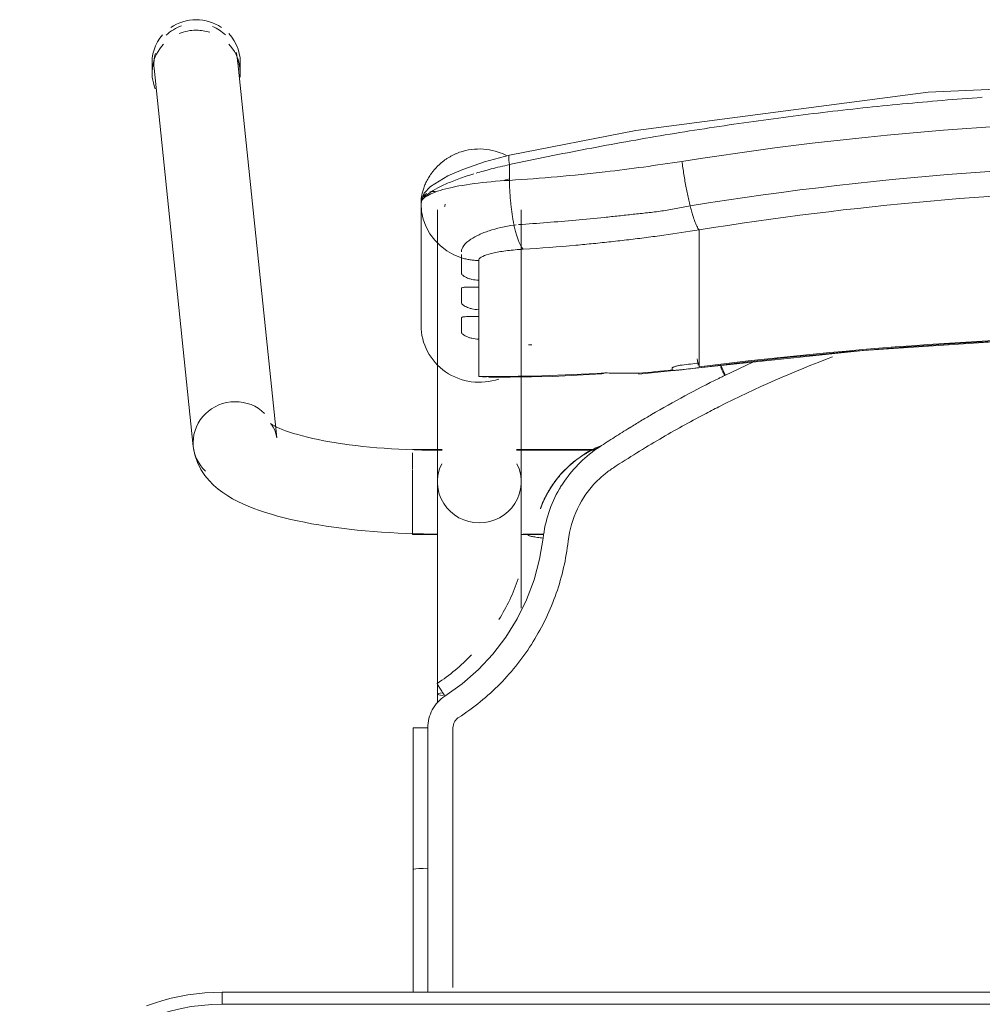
# Model space of a CAD drawing. Header units: metres. Extents: x 3 to 42.2, y -72.9 to -48.7.
# Tile 51 of 189: x 37.376 to 37.613, y -60.584 to -60.341. Entities that reach past the tile are written whole.
import ezdxf

# ---------------------------------------------------------------- set-up
doc = ezdxf.new("R2010")
doc.units = ezdxf.units.M
doc.layers.add('I-FURN', color=7, linetype='Continuous', lineweight=18)

# ---------------------------------------------------------------- blocks, each defined once
blk = doc.blocks.new('ConjuntoParaAlunoTamanho6 - CJA06_ConjuntoParaAlunoTamanho6-V41-1PAV')
at = {"layer": 'I-FURN', "color": 253, "true_color": 0xaaaaaa}
for p, q in [((-0.2643, 0.29456), (-0.2643, 0.29197)), ((-0.23354, 0.20182), (-0.24321, 0.29526)), ((-0.24254, 0.29197), (-0.24254, 0.29456)), ((-0.2638, 0.29312), (-0.25413, 0.19969)), ((-0.1979, 0.25969), (-0.1979, 0.22964)), ((-0.19385, 0.25812), (-0.19385, 0.19097)), ((-0.19207, 0.25896), (-0.19202, 0.25906)), ((-0.19202, 0.25906), (-0.19192, 0.25949)), ((-0.17315, 0.19097), (-0.17315, 0.25812)), ((-0.19734, 0.2558), (-0.19665, 0.25395)), ((-0.19665, 0.25395), (-0.1957, 0.25221)), ((-0.17493, 0.25435), (-0.17437, 0.25441)), ((-0.12923, 0.2438), (-0.12923, 0.25317)), ((-0.1957, 0.25221), (-0.19451, 0.25062)), ((-0.12923, 0.24214), (-0.12923, 0.2438)), ((-0.18366, 0.24073), (-0.18366, 0.23904)), ((-0.12923, 0.24214), (-0.12923, 0.23653)), ((-0.12923, 0.23653), (-0.12923, 0.23486)), ((-0.18366, 0.23345), (-0.18366, 0.23176)), ((-0.12923, 0.23486), (-0.12923, 0.22925)), ((-0.12923, 0.22925), (-0.12923, 0.22759)), ((-0.18366, 0.22617), (-0.18366, 0.21701)), ((-0.12923, 0.22759), (-0.12923, 0.22197)), ((-0.12923, 0.22197), (-0.12923, 0.22031)), ((-0.14414, 0.21757), (-0.12926, 0.21915)), ((-0.11598, 0.22048), (-0.1227, 0.21732)), ((-0.18366, 0.21701), (-0.1818, 0.21679)), ((-0.19271, 0.19894), (-0.2, 0.19894)), ((-0.2, 0.19809), (-0.2, 0.19411)), ((-0.19271, 0.19879), (-0.19385, 0.19879)), ((-0.19385, 0.19879), (-0.19385, 0.19848)), ((-0.19385, 0.19845), (-0.19385, 0.19764)), ((-0.15474, 0.19894), (-0.17429, 0.19894)), ((-0.15494, 0.19879), (-0.17429, 0.19879)), ((-0.2, 0.19393), (-0.2, 0.18575)), ((-0.19385, 0.19367), (-0.19385, 0.1916)), ((-0.2, 0.18573), (-0.2, 0.17922)), ((-0.19385, 0.18688), (-0.19385, 0.18582)), ((-0.19385, 0.18371), (-0.19385, 0.18582)), ((-0.2, 0.17916), (-0.2, 0.17794)), ((-0.2, 0.17794), (-0.19377, 0.17794)), ((-0.19385, 0.17809), (-0.19385, 0.17951)), ((-0.17323, 0.17794), (-0.1676, 0.17794)), ((-0.17268, 0.17809), (-0.16757, 0.17809)), ((-0.19385, 0.13857), (-0.19385, 0.13643)), ((-0.19983, 0.13021), (-0.19982, 0.0953)), ((-0.19982, 0.06488), (-0.19982, 0.0953)), ((-0.19982, 0.0953), (-0.19982, 0.09529)), ((-0.19623, 0.09556), (-0.19738, 0.09554)), ((0.247, 0.06497), (-0.247, 0.06497)), ((-0.247, 0.06497), (-0.247, 0.06197)), ((0.247, 0.06497), (-0.247, 0.06497))]:
    blk.add_line(p, q, dxfattribs=at)
at = {"layer": 'I-FURN', "color": 253, "true_color": 0xaaaaaa, "flags": 128}
for points in [[(0.0001, 0.2904), (-0.07267, 0.28721), (-0.14486, 0.2777), (-0.17603, 0.27161)], [(-0.17603, 0.27161), (-0.18218, 0.26997), (-0.18761, 0.26812), (-0.19131, 0.26652), (-0.19557, 0.2639), (-0.19708, 0.26226), (-0.19765, 0.26113), (-0.1979, 0.25971)], [(-0.17607, 0.26928), (-0.17607, 0.26831), (-0.17607, 0.26734), (-0.17607, 0.26637), (-0.17607, 0.2654)], [(-0.1979, 0.24468), (-0.1979, 0.2522), (-0.1979, 0.25971)], [(-0.1979, 0.25969), (-0.19776, 0.25773), (-0.19734, 0.2558)], [(-0.1979, 0.25969), (-0.1979, 0.25218), (-0.1979, 0.24467), (-0.1979, 0.23715), (-0.1979, 0.22964)], [(-0.19451, 0.25062), (-0.19311, 0.2492), (-0.19152, 0.24799)], [(-0.19152, 0.24799), (-0.18977, 0.24701), (-0.1879, 0.24628)], [(-0.1879, 0.24243), (-0.1879, 0.24339), (-0.1879, 0.24435), (-0.1879, 0.24532), (-0.1879, 0.24628)], [(-0.18366, 0.24561), (-0.18366, 0.24439), (-0.18366, 0.24317), (-0.18366, 0.24195), (-0.18366, 0.24073)], [(-0.1879, 0.23515), (-0.1879, 0.23603), (-0.1879, 0.23692), (-0.1879, 0.2378), (-0.1879, 0.23868)], [(-0.18366, 0.23904), (-0.18366, 0.23764), (-0.18366, 0.23624), (-0.18366, 0.23485), (-0.18366, 0.23345)], [(-0.1879, 0.22787), (-0.1879, 0.22876), (-0.1879, 0.22964), (-0.1879, 0.23052), (-0.1879, 0.23141)], [(-0.18366, 0.23176), (-0.18366, 0.23036), (-0.18366, 0.22897), (-0.18366, 0.22757), (-0.18366, 0.22617)], [(-0.12926, 0.21915), (-0.08865, 0.22342), (-0.0479, 0.2261), (-0.00707, 0.22717), (0.03376, 0.22666), (0.07455, 0.22454), (0.11521, 0.22083), (0.12946, 0.21915)], [(-0.1359, 0.2187), (-0.1359, 0.21878), (-0.1359, 0.21886), (-0.1359, 0.21893), (-0.1359, 0.21901)], [(-0.12923, 0.22031), (-0.12923, 0.22007), (-0.12923, 0.21984), (-0.12923, 0.21961), (-0.12923, 0.21937)], [(-0.18111, 0.21677), (-0.16533, 0.21701), (-0.15331, 0.21761)], [(-0.23354, 0.20182), (-0.23373, 0.20287), (-0.23403, 0.20376), (-0.23437, 0.20445), (-0.23469, 0.20492), (-0.23492, 0.20521), (-0.23505, 0.20534), (-0.23507, 0.20536)], [(-0.23507, 0.20536), (-0.23501, 0.20531), (-0.23482, 0.20518), (-0.23451, 0.20499), (-0.23408, 0.20476), (-0.23355, 0.20449), (-0.23291, 0.2042), (-0.23217, 0.20389), (-0.23133, 0.20358), (-0.23041, 0.20326), (-0.22941, 0.20294), (-0.22832, 0.20262), (-0.22717, 0.2023), (-0.22594, 0.20199), (-0.22464, 0.20169), (-0.22328, 0.2014), (-0.22186, 0.20112), (-0.22039, 0.20086), (-0.21886, 0.2006), (-0.21729, 0.20036), (-0.21567, 0.20014), (-0.214, 0.19993), (-0.2123, 0.19973), (-0.21057, 0.19956), (-0.2088, 0.1994), (-0.207, 0.19926), (-0.20518, 0.19913), (-0.20334, 0.19903), (-0.20148, 0.19894), (-0.19961, 0.19888), (-0.19772, 0.19883), (-0.19583, 0.1988), (-0.19394, 0.19879), (-0.19385, 0.19879)], [(-0.25413, 0.19969), (-0.25375, 0.19762), (-0.25311, 0.19572), (-0.25226, 0.19403), (-0.25129, 0.19256), (-0.25023, 0.19128), (-0.24913, 0.19017), (-0.24799, 0.18919), (-0.24683, 0.18832), (-0.24563, 0.18753), (-0.24441, 0.18681), (-0.24316, 0.18615), (-0.24188, 0.18553), (-0.24055, 0.18496), (-0.23919, 0.18441), (-0.23778, 0.1839), (-0.23633, 0.18341), (-0.23483, 0.18295), (-0.2333, 0.18251), (-0.23171, 0.1821), (-0.23008, 0.1817), (-0.22841, 0.18133), (-0.2267, 0.18098), (-0.22495, 0.18064), (-0.22315, 0.18033), (-0.22132, 0.18004), (-0.21946, 0.17976), (-0.21756, 0.17951), (-0.21562, 0.17928), (-0.21366, 0.17906), (-0.21168, 0.17887), (-0.20967, 0.1787), (-0.20763, 0.17855), (-0.20558, 0.17842), (-0.20352, 0.17831), (-0.20144, 0.17823), (-0.19935, 0.17816), (-0.19725, 0.17811), (-0.19515, 0.17809), (-0.19385, 0.17809)], [(-0.19385, 0.13857), (-0.19385, 0.14057), (-0.19385, 0.14257), (-0.19385, 0.14457), (-0.19385, 0.14656), (-0.19385, 0.14855), (-0.19385, 0.15053), (-0.19385, 0.15249), (-0.19385, 0.15444), (-0.19385, 0.15637), (-0.19385, 0.15827), (-0.19385, 0.16015), (-0.19385, 0.162), (-0.19385, 0.16382), (-0.19385, 0.1656), (-0.19385, 0.16735), (-0.19385, 0.16905), (-0.19385, 0.17071), (-0.19385, 0.17233), (-0.19385, 0.1739), (-0.19385, 0.17541), (-0.19385, 0.17687), (-0.19385, 0.17828), (-0.19385, 0.17963), (-0.19385, 0.18092), (-0.19385, 0.18215), (-0.19385, 0.18331), (-0.19385, 0.18441), (-0.19385, 0.18544), (-0.19385, 0.1864), (-0.19385, 0.18729), (-0.19385, 0.1881), (-0.19385, 0.18885), (-0.19385, 0.18951), (-0.19385, 0.19011), (-0.19385, 0.19062), (-0.19385, 0.19097)], [(-0.17315, 0.19097), (-0.17315, 0.19051), (-0.17315, 0.18998), (-0.17315, 0.18937), (-0.17315, 0.18869), (-0.17315, 0.18793), (-0.17315, 0.1871), (-0.17315, 0.18619), (-0.17315, 0.18522), (-0.17315, 0.18417), (-0.17315, 0.18306), (-0.17315, 0.18188), (-0.17315, 0.18064), (-0.17315, 0.17934), (-0.17315, 0.17798), (-0.17315, 0.17656), (-0.17315, 0.17508), (-0.17315, 0.17355), (-0.17315, 0.17198), (-0.17315, 0.17035), (-0.17315, 0.16868), (-0.17315, 0.16696), (-0.17315, 0.16521), (-0.17315, 0.16342), (-0.17315, 0.16159), (-0.17315, 0.15974)], [(-0.16841, 0.18438), (-0.16841, 0.18437), (-0.16841, 0.18435), (-0.16841, 0.18434), (-0.16841, 0.18432)], [(-0.16774, 0.17706), (-0.16861, 0.17188), (-0.16997, 0.16679), (-0.17181, 0.16185), (-0.17415, 0.15713), (-0.17693, 0.15265), (-0.18013, 0.14846), (-0.18374, 0.14461), (-0.18771, 0.14113), (-0.19199, 0.13805)], [(-0.19623, 0.13025), (-0.19623, 0.12331), (-0.19623, 0.11637), (-0.19623, 0.10942), (-0.19623, 0.10249), (-0.19623, 0.09556)], [(-0.19738, 0.09554), (-0.19841, 0.0955), (-0.1992, 0.09544), (-0.19969, 0.09537), (-0.19982, 0.0953)], [(-0.247, 0.06497), (-0.24912, 0.06492), (-0.25124, 0.0648), (-0.25334, 0.06459), (-0.25544, 0.06429), (-0.25753, 0.06391), (-0.2596, 0.06345), (-0.26165, 0.0629), (-0.26367, 0.06228), (-0.26567, 0.06157)], [(0.247, 0.06197), (0.1235, 0.06197), (0, 0.06197), (-0.1235, 0.06197), (-0.247, 0.06197)], [(-0.247, 0.06197), (-0.1235, 0.06197), (0, 0.06197), (0.1235, 0.06197), (0.247, 0.06197)]]:
    blk.add_lwpolyline(points, dxfattribs=at)
at = {"layer": 'I-FURN', "color": 253, "true_color": 0xaaaaaa}
blk.add_arc((-0.247, 0.01197), 0.05, 90, 180, dxfattribs=at)
blk.add_arc((-0.247, 0.01197), 0.05, 90, 180, dxfattribs=at)
for centre, major_axis, ratio, start_param, end_param in [((-0.25342, 0.29456), (0.01088, 0), 0.965926, 1.570796, 2.185058), ((-0.25342, 0.29456), (0.01088, 0), 0.965926, 0.959427, 1.570796), ((-0.25351, 0.29419), (0.01029, 0.00107), 0.967158, 1.815725, 2.256389), ((-0.25342, 0.29197), (0.01088, 0), 0.965926, 1.570796, 1.965237), ((-0.25342, 0.29197), (0.01088, 0), 0.965926, 1.257624, 1.559899), ((-0.25351, 0.29419), (0.01029, 0.00107), 0.967158, 0.685592, 1.060105), ((-0.25342, 0.29456), (0.01088, 0), 0.965926, 6.170166, 7.020457), ((-0.25342, 0.29197), (0.01088, 0), 0.965926, 2.404268, 3.526261), ((-0.25342, 0.29456), (0.01088, 0), 0.965926, 2.438822, 3.243525), ((-0.25351, 0.29419), (0.01029, 0.00107), 0.967158, 2.780211, 3.141593), ((-0.25342, 0.29197), (0.01088, 0), 0.965926, 6.182855, 7.015454), ((-0.25351, 0.29419), (0.01029, 0.00107), 0.967158, 6.18338, 6.464028), ((-0.1835, 0.22964), (-0.0144, 0), 0.978148, 0, 1.909658), ((0.0001, -0.77159), (1.0211, 0), 0.978148, 1.443771, 1.697822), ((0.0001, -0.77117), (1.0209, 0), 0.978148, 1.443771, 1.697822), ((-0.17927, 0.60128), (0.385, 0), 0.978148, 4.732926, 4.735013), ((-0.1305, 0.22908), (-0.00124, 0.00992), 0.026339, 2.463316, 2.789234), ((-0.17927, 0.60356), (0.395, 0), 0.978148, 4.828782, 4.839414), ((-0.17927, 0.60221), (0.3948, 0), 0.978148, 4.828842, 4.839414), ((-0.17927, 0.60336), (0.395, 0), 0.978148, 4.701279, 4.780293), ((-0.14501, 0.22754), (-0.00087, 0.00996), 0.018501, 2.957526, 3.350225), ((-0.17927, 0.60263), (0.395, 0), 0.978148, 4.801491, 4.822541), ((-0.24383, 0.20075), (0.01029, 0.00107), 0.967158, 1.470991, 3.041787), ((-0.24383, 0.20075), (0.01029, 0.00107), 0.967158, 0.685592, 1.470991), ((-0.24383, 0.20075), (0.01029, 0.00107), 0.967158, 3.041787, 3.827185), ((-0.1835, 0.19097), (0.01035, 0), 0.978148, 2.686587, 4.712389), ((-0.1835, 0.19097), (0.01035, 0), 0.978148, 4.712389, 6.738191), ((-0.1835, 0.13857), (0.01035, 0), 0.069756, 2.648425, 3.665191)]:
    blk.add_ellipse(centre, major_axis=major_axis, ratio=ratio, start_param=start_param, end_param=end_param, dxfattribs=at)
for points in [[(-0.05929, 0.28591), (-0.06588, 0.28544), (-0.07245, 0.28489), (-0.07901, 0.28427)], [(-0.09864, 0.28217), (-0.10517, 0.28139), (-0.11169, 0.28054), (-0.11819, 0.27961)], [(-0.07901, 0.28427), (-0.08557, 0.28365), (-0.09211, 0.28295), (-0.09864, 0.28217)], [(-0.11819, 0.27961), (-0.12468, 0.27869), (-0.13116, 0.27768), (-0.13762, 0.27661)], [(-0.13762, 0.27661), (-0.14407, 0.27553), (-0.15051, 0.27438), (-0.15692, 0.27316)], [(-0.15692, 0.27316), (-0.16332, 0.27194), (-0.16971, 0.27065), (-0.17607, 0.26928)], [(-0.13346, 0.2701), (-0.13339, 0.26956), (-0.13324, 0.26848), (-0.133, 0.26684), (-0.13272, 0.2652), (-0.13242, 0.26359), (-0.13211, 0.26203), (-0.13178, 0.26053), (-0.13155, 0.25959), (-0.13144, 0.25914)], [(-0.17607, 0.2654), (-0.17914, 0.26523), (-0.18504, 0.2647), (-0.19219, 0.26337), (-0.19682, 0.26165), (-0.1979, 0.26035), (-0.1979, 0.25969)], [(-0.17609, 0.26577), (-0.1767, 0.26561), (-0.17731, 0.26545), (-0.17791, 0.26528)], [(-0.17607, 0.2654), (-0.17606, 0.26498), (-0.17604, 0.26413), (-0.17598, 0.26285), (-0.1759, 0.26156), (-0.17579, 0.26028), (-0.17566, 0.25902), (-0.17551, 0.25778), (-0.17533, 0.25659), (-0.17514, 0.25544), (-0.175, 0.25471), (-0.17493, 0.25435)], [(-0.12923, 0.25317), (-0.12932, 0.25327), (-0.1295, 0.25353), (-0.1298, 0.25409), (-0.13011, 0.25481), (-0.13044, 0.25568), (-0.13077, 0.2567), (-0.1311, 0.25786), (-0.13133, 0.2587), (-0.13144, 0.25914)], [(-0.17493, 0.25435), (-0.17484, 0.25392), (-0.17465, 0.25308), (-0.17435, 0.25195), (-0.17403, 0.25093), (-0.17369, 0.25006), (-0.17335, 0.24934), (-0.173, 0.24877), (-0.17277, 0.2485), (-0.17265, 0.2484)], [(-0.14661, 0.25076), (-0.14806, 0.25058), (-0.14951, 0.25042), (-0.15095, 0.25026)], [(-0.14226, 0.2513), (-0.14371, 0.25111), (-0.14516, 0.25093), (-0.14661, 0.25076)], [(-0.15964, 0.24939), (-0.16398, 0.24899), (-0.16832, 0.24866), (-0.17265, 0.2484)], [(-0.1553, 0.2498), (-0.15675, 0.24966), (-0.15819, 0.24952), (-0.15964, 0.24939)], [(-0.15095, 0.25026), (-0.1524, 0.2501), (-0.15385, 0.24995), (-0.1553, 0.2498)], [(-0.1879, 0.24628), (-0.18756, 0.24617), (-0.18687, 0.24599), (-0.18581, 0.24578), (-0.18474, 0.24565), (-0.18402, 0.24561), (-0.18366, 0.24561)], [(-0.09625, 0.22184), (-0.10584, 0.21825), (-0.1152, 0.21414), (-0.12434, 0.2095)], [(-0.1359, 0.21901), (-0.1359, 0.21905), (-0.13586, 0.21912), (-0.13573, 0.21923), (-0.13549, 0.21935), (-0.13518, 0.21946), (-0.13479, 0.21957), (-0.13436, 0.21967), (-0.1339, 0.21974), (-0.13357, 0.21979), (-0.1334, 0.21981)], [(-0.12335, 0.21813), (-0.12356, 0.21856), (-0.12377, 0.21898), (-0.12395, 0.21936)], [(-0.15397, 0.21772), (-0.15349, 0.21752), (-0.153, 0.21758), (-0.15247, 0.21788)], [(-0.15247, 0.21788), (-0.15113, 0.21782), (-0.1484, 0.21775), (-0.14556, 0.21776), (-0.14412, 0.21779)], [(-0.12436, 0.21651), (-0.12717, 0.21512), (-0.13276, 0.21224), (-0.13826, 0.20916), (-0.14098, 0.20758)], [(-0.13585, 0.2186), (-0.13587, 0.21862), (-0.13589, 0.21865), (-0.1359, 0.21868), (-0.1359, 0.2187)], [(-0.1227, 0.21732), (-0.12297, 0.21719), (-0.12353, 0.21692), (-0.12408, 0.21665), (-0.12436, 0.21651)], [(-0.12289, 0.21723), (-0.12304, 0.21753), (-0.12319, 0.21783), (-0.12334, 0.21813)], [(-0.12434, 0.2095), (-0.12494, 0.2092), (-0.12615, 0.20858), (-0.12737, 0.20794), (-0.12798, 0.20762)], [(-0.12798, 0.20762), (-0.13157, 0.20574), (-0.13889, 0.20168), (-0.14651, 0.19698), (-0.1504, 0.19445)], [(-0.14098, 0.20758), (-0.14188, 0.20704), (-0.14368, 0.20597), (-0.14546, 0.20487), (-0.14635, 0.20432)], [(-0.14638, 0.20431), (-0.14762, 0.20355), (-0.1501, 0.202), (-0.15256, 0.20043), (-0.15378, 0.19963)], [(-0.15378, 0.19963), (-0.1555, 0.19851), (-0.15869, 0.19594), (-0.16134, 0.1928), (-0.1625, 0.1911)], [(-0.1568, 0.1982), (-0.15576, 0.1988), (-0.15475, 0.1993), (-0.15376, 0.19971)], [(-0.16501, 0.19076), (-0.16447, 0.19151), (-0.16331, 0.19295), (-0.16135, 0.19493), (-0.15919, 0.19669), (-0.15764, 0.19771), (-0.15683, 0.19818)], [(-0.1504, 0.19445), (-0.15113, 0.19396), (-0.15256, 0.19293), (-0.15386, 0.19174), (-0.15448, 0.19112)], [(-0.1625, 0.1911), (-0.16271, 0.1908), (-0.16313, 0.19018), (-0.16352, 0.18955), (-0.16371, 0.18924)], [(-0.15448, 0.19112), (-0.15645, 0.18912), (-0.15969, 0.18452), (-0.16124, 0.17915), (-0.16156, 0.17636)], [(-0.16371, 0.18924), (-0.16479, 0.18738), (-0.16656, 0.18343), (-0.1675, 0.1792), (-0.16774, 0.17706)], [(-0.16774, 0.17706), (-0.16823, 0.17712), (-0.16921, 0.17725), (-0.17046, 0.17746), (-0.17128, 0.17766), (-0.17147, 0.17776), (-0.17146, 0.1778)], [(-0.17391, 0.16699), (-0.17512, 0.16348), (-0.17671, 0.16011), (-0.17864, 0.15696)], [(-0.1854, 0.14823), (-0.18797, 0.14558), (-0.19084, 0.14321), (-0.19391, 0.14119)], [(-0.19391, 0.14119), (-0.19393, 0.14119), (-0.19385, 0.14103), (-0.19344, 0.14033), (-0.19278, 0.13928), (-0.19225, 0.13846), (-0.19199, 0.13805)], [(-0.19199, 0.13805), (-0.19265, 0.13762), (-0.19383, 0.13663), (-0.19519, 0.13473), (-0.19604, 0.13255), (-0.19622, 0.13104), (-0.19623, 0.13025)], [(-0.18863, 0.13277), (-0.18884, 0.13263), (-0.18922, 0.13231), (-0.18966, 0.1317), (-0.18994, 0.13099), (-0.19, 0.1305), (-0.19, 0.13025)], [(-0.19623, 0.13025), (-0.19672, 0.13025), (-0.1977, 0.13025), (-0.19891, 0.13024), (-0.19969, 0.13022), (-0.19984, 0.13021), (-0.19982, 0.1302)], [(-0.19982, 0.12147), (-0.19982, 0.12438), (-0.19982, 0.12729), (-0.19982, 0.1302)], [(-0.19982, 0.1302), (-0.19982, 0.12438), (-0.19982, 0.11273), (-0.19982, 0.1011), (-0.19982, 0.09529)], [(-0.19982, 0.09528), (-0.19982, 0.1011), (-0.19982, 0.10691), (-0.19982, 0.11273)], [(-0.19982, 0.09529), (-0.19982, 0.08515), (-0.19982, 0.07502), (-0.19982, 0.06488)], [(-0.19982, 0.06488), (-0.19982, 0.06837), (-0.19982, 0.07185), (-0.19982, 0.07534)]]:
    blk.add_open_spline(points, degree=3, dxfattribs=at)
for points, knots in [([(-0.13346, 0.2701), (-0.0847, 0.2778), (0.00519, 0.28415), (0.09466, 0.27626), (0.13366, 0.2701)], [-1, -1, -1, -1, -0.444444, 0, 0, 0, 0]), ([(-0.1979, 0.25971), (-0.1979, 0.26019), (-0.19783, 0.26127), (-0.19747, 0.26287), (-0.19695, 0.2643), (-0.19642, 0.26543), (-0.19585, 0.26637), (-0.19534, 0.26711), (-0.19492, 0.26766), (-0.19447, 0.26819), (-0.19382, 0.2689), (-0.19291, 0.26975), (-0.1919, 0.27053), (-0.19105, 0.27107), (-0.1904, 0.27144), (-0.18973, 0.27177), (-0.18883, 0.27217), (-0.18719, 0.27275), (-0.18474, 0.2732), (-0.18174, 0.27315), (-0.17906, 0.27255), (-0.17745, 0.27187), (-0.17679, 0.27153)], [0, 0, 0, 0, 0.0625, 0.125, 0.15625, 0.1875, 0.21875, 0.234375, 0.25, 0.265625, 0.28125, 0.3125, 0.34375, 0.359375, 0.375, 0.390625, 0.40625, 0.4375, 0.5, 0.5625, 0.625, 0.6721865, 0.6721865, 0.6721865, 0.6721865]), ([(-0.1761, 0.27156), (-0.17616, 0.27149), (-0.17627, 0.27106), (-0.17619, 0.27003), (-0.17607, 0.26928)], [0.625, 0.625, 0.625, 0.625, 0.75, 1, 1, 1, 1]), ([(-0.17607, 0.2654), (-0.1682, 0.2659), (-0.154, 0.26716), (-0.13977, 0.2691), (-0.13346, 0.2701)], [-1, -1, -1, -1, -0.444444, 0, 0, 0, 0]), ([(-0.13144, 0.25914), (-0.08343, 0.26683), (0.00512, 0.27318), (0.09323, 0.26529), (0.13164, 0.25914)], [-1, -1, -1, -1, -0.444444, 0, 0, 0, 0]), ([(-0.18427, 0.26719), (-0.1831, 0.26754), (-0.18043, 0.26828), (-0.1776, 0.26895), (-0.17607, 0.26928)], [0.7671689, 0.7671689, 0.7671689, 0.7671689, 0.875, 1, 1, 1, 1]), ([(-0.1979, 0.25971), (-0.1979, 0.26034), (-0.19688, 0.26187), (-0.19282, 0.26411), (-0.18865, 0.26578), (-0.18616, 0.26662), (-0.18482, 0.26703)], [0, 0, 0, 0, 0.25, 0.5, 0.625, 0.75, 0.75, 0.75, 0.75]), ([(-0.19421, 0.2626), (-0.1945, 0.26266), (-0.19502, 0.2627), (-0.19554, 0.2626), (-0.19576, 0.26254)], [0.5473049, 0.5473049, 0.5473049, 0.5473049, 0.625, 0.6812684, 0.6812684, 0.6812684, 0.6812684]), ([(0.12943, 0.25317), (0.08224, 0.26075), (-0.00484, 0.26702), (-0.09148, 0.25924), (-0.12923, 0.25317)], [-1, -1, -1, -1, -0.444444, 0, 0, 0, 0]), ([(-0.1965, 0.2622), (-0.19671, 0.26207), (-0.1971, 0.26176), (-0.19769, 0.26096), (-0.1979, 0.26021), (-0.1979, 0.25971)], [0.75, 0.75, 0.75, 0.75, 0.8125, 0.875, 1, 1, 1, 1]), ([(-0.17381, 0.25447), (-0.17147, 0.25462), (-0.16677, 0.25497), (-0.1597, 0.25557), (-0.1538, 0.25614), (-0.14908, 0.25663), (-0.14554, 0.25703), (-0.14198, 0.25739), (-0.13843, 0.25782), (-0.13492, 0.25842), (-0.13259, 0.25889), (-0.13144, 0.25914)], [0, 0, 0, 0, 0.166667, 0.333333, 0.5, 0.583333, 0.666667, 0.75, 0.833333, 0.916667, 1, 1, 1, 1]), ([(-0.1879, 0.24778), (-0.18791, 0.24829), (-0.1875, 0.24933), (-0.18588, 0.25077), (-0.184, 0.25182), (-0.1824, 0.2525), (-0.17978, 0.25344), (-0.17715, 0.25404), (-0.17493, 0.25435)], [0, 0, 0, 0, 0.2, 0.4, 0.55, 0.625, 0.7, 1, 1, 1, 1]), ([(-0.12923, 0.25317), (-0.13213, 0.25271), (-0.13647, 0.25207), (-0.14082, 0.25148), (-0.14226, 0.2513)], [-1, -1, -1, -1, -0.8, -0.7, -0.7, -0.7, -0.7]), ([(-0.17265, 0.2484), (-0.17333, 0.24836), (-0.17532, 0.24821), (-0.17777, 0.24791), (-0.17985, 0.24753), (-0.18163, 0.2471), (-0.18322, 0.24646), (-0.18366, 0.2459), (-0.18366, 0.24561)], [-1, -1, -1, -1, -0.888889, -0.666667, -0.555556, -0.444444, -0.222222, 0, 0, 0, 0]), ([(-0.1879, 0.24628), (-0.1879, 0.24644), (-0.1879, 0.2467), (-0.1879, 0.247), (-0.1879, 0.2471)], [0, 0, 0, 0, 0.4, 0.6, 0.6, 0.6, 0.6]), ([(-0.18366, 0.24073), (-0.18428, 0.24075), (-0.18512, 0.24088), (-0.18609, 0.24117), (-0.18671, 0.24142), (-0.18723, 0.2417), (-0.18762, 0.24198), (-0.18784, 0.24222), (-0.1879, 0.24236), (-0.1879, 0.24243)], [0, 0, 0, 0, 0.25, 0.375, 0.5, 0.625, 0.75, 0.875, 1, 1, 1, 1]), ([(-0.1879, 0.23868), (-0.1879, 0.23875), (-0.18784, 0.23885), (-0.18762, 0.23896), (-0.18723, 0.23902), (-0.18671, 0.23904), (-0.18609, 0.23904), (-0.18512, 0.23903), (-0.18428, 0.23902), (-0.18366, 0.23904)], [0, 0, 0, 0, 0.125, 0.25, 0.375, 0.5, 0.625, 0.75, 1, 1, 1, 1]), ([(-0.18366, 0.23345), (-0.18428, 0.23348), (-0.18512, 0.2336), (-0.18609, 0.23389), (-0.18671, 0.23414), (-0.18723, 0.23442), (-0.18762, 0.2347), (-0.18784, 0.23494), (-0.1879, 0.23508), (-0.1879, 0.23515)], [0, 0, 0, 0, 0.25, 0.375, 0.5, 0.625, 0.75, 0.875, 1, 1, 1, 1]), ([(-0.1879, 0.23141), (-0.1879, 0.23147), (-0.18784, 0.23158), (-0.18762, 0.23168), (-0.18723, 0.23174), (-0.18671, 0.23176), (-0.18609, 0.23176), (-0.18512, 0.23175), (-0.18428, 0.23175), (-0.18366, 0.23176)], [0, 0, 0, 0, 0.125, 0.25, 0.375, 0.5, 0.625, 0.75, 1, 1, 1, 1]), ([(-0.18366, 0.22617), (-0.18428, 0.2262), (-0.18512, 0.22633), (-0.18609, 0.22661), (-0.18671, 0.22687), (-0.18723, 0.22714), (-0.18762, 0.22742), (-0.18784, 0.22767), (-0.1879, 0.22781), (-0.1879, 0.22787)], [0, 0, 0, 0, 0.25, 0.375, 0.5, 0.625, 0.75, 0.875, 1, 1, 1, 1]), ([(-0.12388, 0.21967), (-0.12372, 0.21936), (-0.12333, 0.2186), (-0.12291, 0.21776), (-0.1227, 0.21732)], [0.5302375, 0.5302375, 0.5302375, 0.5302375, 0.75, 1, 1, 1, 1]), ([(-0.1334, 0.21866), (-0.1337, 0.21862), (-0.13425, 0.21856), (-0.13488, 0.2185), (-0.13529, 0.21849), (-0.13555, 0.2185), (-0.13573, 0.21853), (-0.13582, 0.21857), (-0.13585, 0.2186)], [0, 0, 0, 0, 0.25, 0.5, 0.625, 0.75, 0.875, 1, 1, 1, 1]), ([(-0.1535, 0.1999), (-0.15406, 0.19967), (-0.15585, 0.19886), (-0.15753, 0.19787), (-0.15863, 0.1971)], [0.6367527, 0.6367527, 0.6367527, 0.6367527, 0.75, 1, 1, 1, 1]), ([(-0.15863, 0.1971), (-0.16081, 0.19558), (-0.16383, 0.19273), (-0.16686, 0.18807), (-0.16796, 0.18563), (-0.16841, 0.18438)], [0, 0, 0, 0, 0.5, 0.75, 1, 1, 1, 1]), ([(-0.16841, 0.18432), (-0.16799, 0.18547), (-0.16725, 0.18714), (-0.16604, 0.18925), (-0.16537, 0.19026), (-0.16501, 0.19076)], [0, 0, 0, 0, 0.5, 0.75, 1, 1, 1, 1]), ([(-0.16156, 0.17636), (-0.16208, 0.17191), (-0.16353, 0.16549), (-0.16692, 0.15729), (-0.1701, 0.15145), (-0.17391, 0.14602), (-0.17976, 0.13936), (-0.18487, 0.13521), (-0.18863, 0.13277)], [0, 0, 0, 0, 0.25, 0.375, 0.5, 0.625, 0.75, 1, 1, 1, 1]), ([(-0.19, 0.13025), (-0.19, 0.12863), (-0.19, 0.12547), (-0.19, 0.12092), (-0.19, 0.1173), (-0.19, 0.1145), (-0.19, 0.11243), (-0.19, 0.11052), (-0.19, 0.10828), (-0.19, 0.10624), (-0.19, 0.10408), (-0.19, 0.10228), (-0.19, 0.10023), (-0.19, 0.09774), (-0.19, 0.09515), (-0.19, 0.09189), (-0.19, 0.08842), (-0.19, 0.08419), (-0.19, 0.08049), (-0.19, 0.07684), (-0.19, 0.07351), (-0.19, 0.07081), (-0.19, 0.0683), (-0.19, 0.06666), (-0.19, 0.06612)], [0, 0, 0, 0, 0.03125, 0.0625, 0.09375, 0.109375, 0.125, 0.140625, 0.15625, 0.1875, 0.203125, 0.21875, 0.234375, 0.25, 0.265625, 0.28125, 0.3125, 0.328125, 0.34375, 0.359375, 0.3671875, 0.375, 0.3828125, 0.3865101, 0.3865101, 0.3865101, 0.3865101]), ([(-0.19623, 0.06488), (-0.19623, 0.06802), (-0.19623, 0.0747), (-0.19623, 0.0849), (-0.19623, 0.09203), (-0.19623, 0.09556)], [0.8397159, 0.8397159, 0.8397159, 0.8397159, 0.8888889, 0.9444444, 1, 1, 1, 1])]:
    blk.add_open_spline(points, degree=3, knots=knots, dxfattribs=at)
blk = doc.blocks.new('4 GRE - ESCOLA DE CINEMA E AUDIOVISUAL CINE REX R07_rvt-1-1PAV')
at = {"layer": 'I-FURN', "color": 253, "lineweight": 18, "true_color": 0xaaaaaa}
blk.add_blockref('ConjuntoParaAlunoTamanho6 - CJA06_ConjuntoParaAlunoTamanho6-V41-1PAV', (37.67274, -60.6463), dxfattribs=at)

msp = doc.modelspace()

# ---------------------------------------------------------------- block references
at = {"lineweight": 5}
msp.add_blockref('4 GRE - ESCOLA DE CINEMA E AUDIOVISUAL CINE REX R07_rvt-1-1PAV', (0, 0), dxfattribs=at)

doc.saveas('drawing.dxf')
